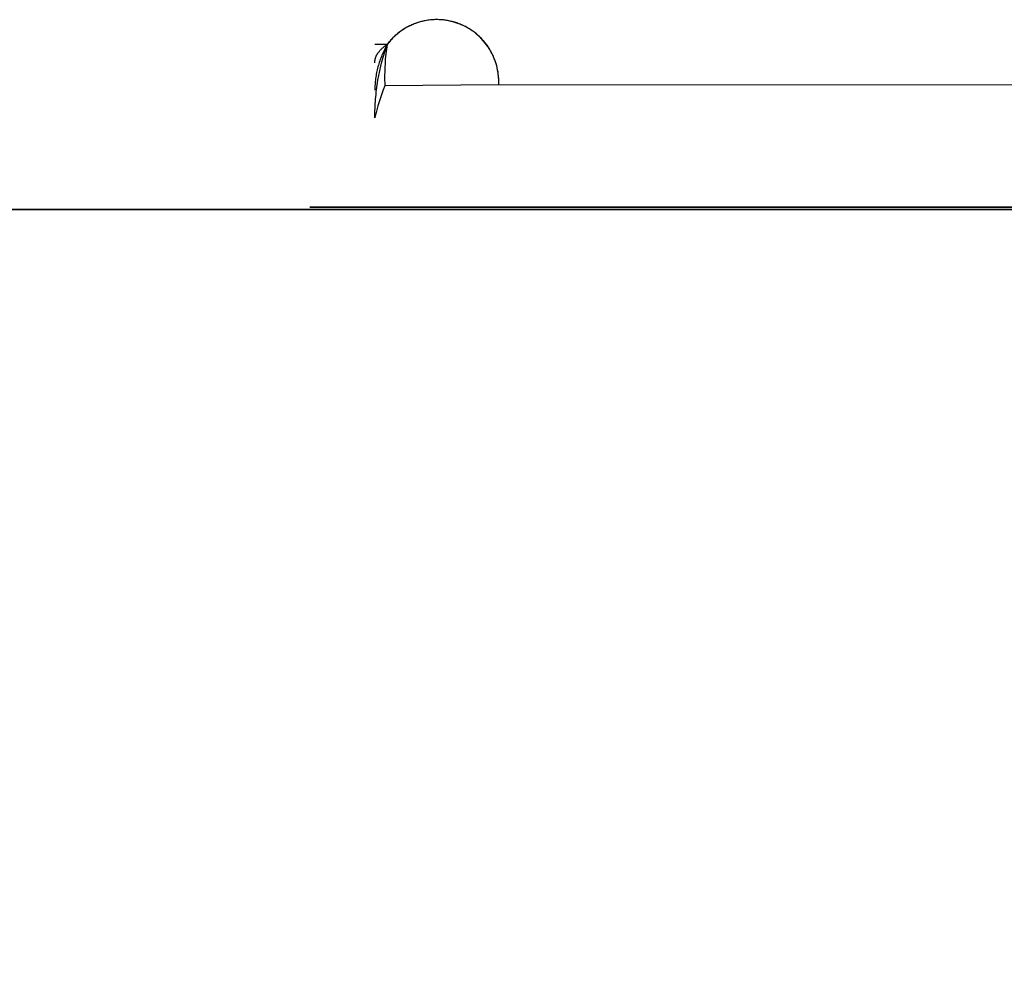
# Model space of a CAD drawing. Header units: millimetres. Extents: x 0 to 900, y -30 to 196.
# Tile 33 of 68: x 817 to 829, y -30 to -18. Entities that reach past the tile are written whole.
import ezdxf

# ---------------------------------------------------------------- set-up
doc = ezdxf.new("R2010")
doc.units = ezdxf.units.MM
doc.header["$MEASUREMENT"] = 0
doc.layers.add('Predefinito', color=5, linetype='Continuous')

# ---------------------------------------------------------------- blocks, each defined once
blk = doc.blocks.new('(#5406) ESTRUSSO')
at = {"layer": 'Predefinito'}
for points in [[(53.664, 304), (78.664, 304)], [(60.164, 304), (53.664, 304)], [(53.664, 304), (53.664, -304)], [(53.664, 304), (53.664, -304)], [(55.414, 304), (53.664, 304)], [(53.664, -304), (53.664, 304)], [(55.414, 304), (55.414, -304)], [(55.414, -304), (55.414, 304)], [(76.914, 304), (55.414, 304)], [(55.414, 304), (60.164, 304)], [(55.414, -304), (55.414, 304)], [(56.914, -304), (56.914, 304)], [(57.789, -304), (57.789, 304)], [(60.164, 304), (60.164, -304)], [(60.164, 304), (60.164, -304)], [(60.164, -304), (60.164, 304)], [(66.164, -304), (66.164, 304)], [(66.164, -304), (66.164, 304)], [(72.164, 304), (76.914, 304)], [(78.664, 304), (72.164, 304)], [(72.164, -304), (72.164, 304)], [(72.164, 304), (72.164, -304)], [(72.164, -304), (72.164, 304)], [(74.539, -304), (74.539, 304)], [(75.414, -304), (75.414, 304)], [(76.914, -304), (76.914, 304)], [(76.914, -304), (76.914, 304)], [(78.664, 304), (76.914, 304)], [(76.914, -304), (76.914, 304)], [(78.664, 304), (78.664, -304)], [(78.664, 304), (78.664, -304)], [(78.664, -304), (78.664, 304)], [(53.664, 0), (78.664, 0)], [(60.164, 0), (53.664, 0)], [(55.414, 0), (76.914, 0)], [(60.164, 0), (55.414, 0)], [(76.914, 0), (72.164, 0)], [(78.664, 0), (72.164, 0)], [(60.164, -304), (53.664, -304)], [(53.664, -304), (78.664, -304)], [(55.414, -304), (53.664, -304)], [(55.414, -304), (60.164, -304)], [(76.914, -304), (55.414, -304)], [(78.664, -304), (72.164, -304)], [(72.164, -304), (76.914, -304)], [(78.664, -304), (76.914, -304)]]:
    blk.add_lwpolyline(points, dxfattribs=at)
at = {"layer": 'Predefinito', "extrusion": (1, 0, 0)}
for points in [[(304, 0), (304, 9.2)], [(304, 7.45), (304, 1.75)], [(304, 1.75), (304, 0)], [(304, 7.45), (304, 9.2)], [(304, 0), (304, 1.75)], [(304, 1.75), (304, 7.45)], [(304, 9.2), (304, 0)], [(0, 0), (0, 9.2)], [(0, 1.75), (0, 7.45)], [(0, 1.75), (0, 0)], [(0, 0), (0, 1.75)], [(0, 7.45), (0, 1.75)], [(0, 9.2), (0, 0)], [(-304, 0), (-304, 9.2)], [(-304, 7.45), (-304, 1.75)], [(-304, 1.75), (-304, 0)], [(-304, 7.45), (-304, 9.2)], [(-304, 0), (-304, 1.75)], [(-304, 1.75), (-304, 7.45)], [(-304, 9.2), (-304, 0)]]:
    blk.add_lwpolyline(points, dxfattribs=at)
blk = doc.blocks.new('(#6804) ATTAC')
at = {"layer": 'Predefinito'}
for points in [[(55.414, -304), (55.414, -164)], [(55.414, -164), (76.914, -164)], [(55.414, -164), (76.914, -164)], [(55.414, -304), (55.414, -164)], [(55.414, -164), (76.914, -164)], [(55.414, -304), (55.414, -164)], [(66.164, -180.855), (66.164, -164)], [(66.164, -180.855), (66.164, -164)], [(76.914, -164), (76.914, -304)], [(76.914, -164), (76.914, -304)], [(76.914, -164), (76.914, -304)], [(68.789, -183.48), (68.788, -183.422), (68.786, -183.363), (68.783, -183.304), (68.778, -183.244), (68.772, -183.184), (68.764, -183.124), (68.755, -183.063), (68.745, -183.002), (68.733, -182.941), (68.719, -182.88), (68.704, -182.819), (68.687, -182.758), (68.669, -182.697), (68.649, -182.635), (68.628, -182.574), (68.604, -182.514), (68.58, -182.453), (68.553, -182.393), (68.525, -182.334), (68.495, -182.274), (68.464, -182.216), (68.431, -182.158), (68.397, -182.1), (68.361, -182.044), (68.323, -181.988), (68.284, -181.933), (68.244, -181.879), (68.202, -181.825), (68.158, -181.773), (68.113, -181.722), (68.067, -181.673), (68.02, -181.624), (67.971, -181.576), (67.921, -181.53), (67.87, -181.485), (67.818, -181.442), (67.765, -181.4), (67.711, -181.36), (67.656, -181.32), (67.6, -181.283), (67.543, -181.247), (67.486, -181.212), (67.428, -181.18), (67.369, -181.148), (67.31, -181.119), (67.25, -181.091), (67.19, -181.064), (67.13, -181.039), (67.069, -181.016), (67.008, -180.995), (66.947, -180.975), (66.886, -180.956), (66.825, -180.94), (66.763, -180.924), (66.702, -180.911), (66.641, -180.899), (66.58, -180.888), (66.52, -180.879), (66.46, -180.872), (66.4, -180.866), (66.34, -180.861), (66.281, -180.858), (66.222, -180.856), (66.164, -180.855), (66.105, -180.856), (66.047, -180.858), (65.987, -180.861), (65.928, -180.866), (65.868, -180.872), (65.807, -180.879), (65.747, -180.888), (65.686, -180.899), (65.625, -180.911), (65.564, -180.924), (65.503, -180.94), (65.441, -180.956), (65.38, -180.975), (65.319, -180.995), (65.258, -181.016), (65.197, -181.039), (65.137, -181.064), (65.077, -181.091), (65.017, -181.119), (64.958, -181.148), (64.899, -181.18), (64.841, -181.212), (64.784, -181.247), (64.727, -181.283), (64.671, -181.32), (64.616, -181.36), (64.562, -181.4), (64.509, -181.442), (64.457, -181.485), (64.406, -181.53), (64.356, -181.576), (64.308, -181.624), (64.26, -181.673), (64.214, -181.722), (64.169, -181.773), (64.126, -181.825), (64.084, -181.879), (64.043, -181.933), (64.004, -181.988), (63.967, -182.044), (63.931, -182.1), (63.896, -182.158), (63.863, -182.216), (63.832, -182.274), (63.802, -182.334), (63.774, -182.393), (63.748, -182.453), (63.723, -182.514), (63.7, -182.574), (63.678, -182.635), (63.658, -182.697), (63.64, -182.758), (63.623, -182.819), (63.608, -182.88), (63.595, -182.941), (63.582, -183.002), (63.572, -183.063), (63.563, -183.124), (63.555, -183.184), (63.549, -183.244), (63.545, -183.304), (63.541, -183.363), (63.539, -183.422), (63.539, -183.48)], [(68.789, -183.48), (68.788, -183.422), (68.786, -183.363), (68.783, -183.304), (68.778, -183.244), (68.772, -183.184), (68.764, -183.124), (68.755, -183.063), (68.745, -183.002), (68.733, -182.941), (68.719, -182.88), (68.704, -182.819), (68.687, -182.758), (68.669, -182.697), (68.649, -182.635), (68.628, -182.574), (68.604, -182.514), (68.58, -182.453), (68.553, -182.393), (68.525, -182.334), (68.495, -182.274), (68.464, -182.216), (68.431, -182.158), (68.397, -182.1), (68.361, -182.044), (68.323, -181.988), (68.284, -181.933), (68.244, -181.879), (68.202, -181.825), (68.158, -181.773), (68.113, -181.722), (68.067, -181.673), (68.02, -181.624), (67.971, -181.576), (67.921, -181.53), (67.87, -181.485), (67.818, -181.442), (67.765, -181.4), (67.711, -181.36), (67.656, -181.32), (67.6, -181.283), (67.543, -181.247), (67.486, -181.212), (67.428, -181.18), (67.369, -181.148), (67.31, -181.119), (67.25, -181.091), (67.19, -181.064), (67.13, -181.039), (67.069, -181.016), (67.008, -180.995), (66.947, -180.975), (66.886, -180.956), (66.825, -180.94), (66.763, -180.924), (66.702, -180.911), (66.641, -180.899), (66.58, -180.888), (66.52, -180.879), (66.46, -180.872), (66.4, -180.866), (66.34, -180.861), (66.281, -180.858), (66.222, -180.856), (66.164, -180.855), (66.105, -180.856), (66.047, -180.858), (65.987, -180.861), (65.928, -180.866), (65.868, -180.872), (65.807, -180.879), (65.747, -180.888), (65.686, -180.899), (65.625, -180.911), (65.564, -180.924), (65.503, -180.94), (65.441, -180.956), (65.38, -180.975), (65.319, -180.995), (65.258, -181.016), (65.197, -181.039), (65.137, -181.064), (65.077, -181.091), (65.017, -181.119), (64.958, -181.148), (64.899, -181.18), (64.841, -181.212), (64.784, -181.247), (64.727, -181.283), (64.671, -181.32), (64.616, -181.36), (64.562, -181.4), (64.509, -181.442), (64.457, -181.485), (64.406, -181.53), (64.356, -181.576), (64.308, -181.624), (64.26, -181.673), (64.214, -181.722), (64.169, -181.773), (64.126, -181.825), (64.084, -181.879), (64.043, -181.933), (64.004, -181.988), (63.967, -182.044), (63.931, -182.1), (63.896, -182.158), (63.863, -182.216), (63.832, -182.274), (63.802, -182.334), (63.774, -182.393), (63.748, -182.453), (63.723, -182.514), (63.7, -182.574), (63.678, -182.635), (63.658, -182.697), (63.64, -182.758), (63.623, -182.819), (63.608, -182.88), (63.595, -182.941), (63.582, -183.002), (63.572, -183.063), (63.563, -183.124), (63.555, -183.184), (63.549, -183.244), (63.545, -183.304), (63.541, -183.363), (63.539, -183.422), (63.539, -183.48)], [(63.539, -183.48), (63.54, -183.389), (63.545, -183.299), (63.553, -183.209), (63.564, -183.119), (63.578, -183.029), (63.595, -182.94), (63.615, -182.852), (63.638, -182.764), (63.664, -182.677), (63.694, -182.592), (63.726, -182.507), (63.761, -182.423), (63.799, -182.341), (63.839, -182.26), (63.883, -182.181), (63.929, -182.103), (63.978, -182.026), (64.029, -181.952), (64.083, -181.879), (64.14, -181.808), (64.199, -181.739), (64.26, -181.673), (64.324, -181.608), (64.389, -181.545), (64.457, -181.485), (64.527, -181.428), (64.599, -181.372), (64.672, -181.32), (64.748, -181.269), (64.825, -181.222), (64.904, -181.177), (64.984, -181.135), (65.066, -181.096), (65.149, -181.059), (65.233, -181.026), (65.318, -180.995), (65.404, -180.967), (65.492, -180.943), (65.58, -180.921), (65.668, -180.902), (65.757, -180.887), (65.847, -180.874), (65.937, -180.865), (66.028, -180.859), (66.118, -180.855), (66.209, -180.855), (66.3, -180.859), (66.39, -180.865), (66.48, -180.874), (66.57, -180.887), (66.659, -180.902), (66.748, -180.921), (66.836, -180.943), (66.923, -180.967), (67.009, -180.995), (67.094, -181.026), (67.179, -181.059), (67.262, -181.096), (67.343, -181.135), (67.423, -181.177), (67.502, -181.222), (67.579, -181.269), (67.655, -181.32), (67.729, -181.372), (67.8, -181.428), (67.87, -181.485), (67.938, -181.545), (68.004, -181.608), (68.067, -181.673), (68.129, -181.739), (68.187, -181.808), (68.244, -181.879), (68.298, -181.952), (68.349, -182.026), (68.398, -182.103), (68.444, -182.181), (68.488, -182.26), (68.529, -182.341), (68.567, -182.423), (68.602, -182.507), (68.634, -182.592), (68.663, -182.677), (68.689, -182.764), (68.712, -182.852), (68.733, -182.94), (68.75, -183.029), (68.764, -183.119), (68.775, -183.209), (68.782, -183.299), (68.787, -183.389), (68.789, -183.48)], [(63.539, -183.48), (63.539, -183.538), (63.541, -183.597), (63.545, -183.656), (63.549, -183.716), (63.555, -183.776), (63.563, -183.836), (63.572, -183.897), (63.582, -183.958), (63.595, -184.019), (63.608, -184.08), (63.623, -184.141), (63.64, -184.202), (63.658, -184.263), (63.678, -184.325), (63.7, -184.386), (63.723, -184.446), (63.748, -184.507), (63.774, -184.567), (63.802, -184.626), (63.832, -184.686), (63.863, -184.744), (63.896, -184.802), (63.931, -184.86), (63.967, -184.916), (64.004, -184.972), (64.043, -185.027), (64.084, -185.081), (64.126, -185.135), (64.169, -185.187), (64.214, -185.238), (64.26, -185.287), (64.308, -185.336), (64.356, -185.384), (64.406, -185.43), (64.457, -185.475), (64.509, -185.518), (64.562, -185.56), (64.616, -185.6), (64.671, -185.64), (64.727, -185.677), (64.784, -185.713), (64.841, -185.748), (64.899, -185.78), (64.958, -185.812), (65.017, -185.841), (65.077, -185.869), (65.137, -185.896), (65.197, -185.921), (65.258, -185.944), (65.319, -185.965), (65.38, -185.985), (65.441, -186.004), (65.503, -186.02), (65.564, -186.036), (65.625, -186.049), (65.686, -186.061), (65.747, -186.072), (65.807, -186.081), (65.868, -186.088), (65.928, -186.094), (65.987, -186.099), (66.047, -186.102), (66.105, -186.104), (66.164, -186.105), (66.222, -186.104), (66.281, -186.102), (66.34, -186.099), (66.4, -186.094), (66.46, -186.088), (66.52, -186.081), (66.58, -186.072), (66.641, -186.061), (66.702, -186.049), (66.763, -186.036), (66.825, -186.02), (66.886, -186.004), (66.947, -185.985), (67.008, -185.965), (67.069, -185.944), (67.13, -185.921), (67.19, -185.896), (67.25, -185.869), (67.31, -185.841), (67.369, -185.812), (67.428, -185.78), (67.486, -185.748), (67.543, -185.713), (67.6, -185.677), (67.656, -185.64), (67.711, -185.6), (67.765, -185.56), (67.818, -185.518), (67.87, -185.475), (67.921, -185.43), (67.971, -185.384), (68.02, -185.336), (68.067, -185.287), (68.113, -185.238), (68.158, -185.187), (68.202, -185.135), (68.244, -185.081), (68.284, -185.027), (68.323, -184.972), (68.361, -184.916), (68.397, -184.86), (68.431, -184.802), (68.464, -184.744), (68.495, -184.686), (68.525, -184.626), (68.553, -184.567), (68.58, -184.507), (68.604, -184.446), (68.628, -184.386), (68.649, -184.325), (68.669, -184.263), (68.687, -184.202), (68.704, -184.141), (68.719, -184.08), (68.733, -184.019), (68.745, -183.958), (68.755, -183.897), (68.764, -183.836), (68.772, -183.776), (68.778, -183.716), (68.783, -183.656), (68.786, -183.597), (68.788, -183.538), (68.789, -183.48)], [(63.539, -183.48), (63.54, -183.571), (63.545, -183.661), (63.553, -183.751), (63.564, -183.841), (63.578, -183.931), (63.595, -184.02), (63.615, -184.108), (63.638, -184.196), (63.664, -184.283), (63.694, -184.368), (63.726, -184.453), (63.761, -184.537), (63.799, -184.619), (63.839, -184.7), (63.883, -184.779), (63.929, -184.857), (63.978, -184.934), (64.029, -185.008), (64.083, -185.081), (64.14, -185.152), (64.199, -185.221), (64.26, -185.287), (64.324, -185.352), (64.389, -185.415), (64.457, -185.475), (64.527, -185.532), (64.599, -185.588), (64.672, -185.64), (64.748, -185.691), (64.825, -185.738), (64.904, -185.783), (64.984, -185.825), (65.066, -185.864), (65.149, -185.901), (65.233, -185.934), (65.318, -185.965), (65.404, -185.993), (65.492, -186.017), (65.58, -186.039), (65.668, -186.058), (65.757, -186.073), (65.847, -186.086), (65.937, -186.095), (66.028, -186.101), (66.118, -186.105), (66.209, -186.105), (66.3, -186.101), (66.39, -186.095), (66.48, -186.086), (66.57, -186.073), (66.659, -186.058), (66.748, -186.039), (66.836, -186.017), (66.923, -185.993), (67.009, -185.965), (67.094, -185.934), (67.179, -185.901), (67.262, -185.864), (67.343, -185.825), (67.423, -185.783), (67.502, -185.738), (67.579, -185.691), (67.655, -185.64), (67.729, -185.588), (67.8, -185.532), (67.87, -185.475), (67.938, -185.415), (68.004, -185.352), (68.067, -185.287), (68.129, -185.221), (68.187, -185.152), (68.244, -185.081), (68.298, -185.008), (68.349, -184.934), (68.398, -184.857), (68.444, -184.779), (68.488, -184.7), (68.529, -184.619), (68.567, -184.537), (68.602, -184.453), (68.634, -184.368), (68.663, -184.283), (68.689, -184.196), (68.712, -184.108), (68.733, -184.02), (68.75, -183.931), (68.764, -183.841), (68.775, -183.751), (68.782, -183.661), (68.787, -183.571), (68.789, -183.48)], [(68.789, -183.48), (68.787, -183.571), (68.782, -183.661), (68.775, -183.751), (68.764, -183.841), (68.75, -183.931), (68.733, -184.02), (68.712, -184.108), (68.689, -184.196), (68.663, -184.283), (68.634, -184.368), (68.602, -184.453), (68.567, -184.537), (68.529, -184.619), (68.488, -184.7), (68.444, -184.779), (68.398, -184.857), (68.349, -184.934), (68.298, -185.008), (68.244, -185.081), (68.187, -185.152), (68.129, -185.221), (68.067, -185.287), (68.004, -185.352), (67.938, -185.415), (67.87, -185.475), (67.8, -185.532), (67.729, -185.588), (67.655, -185.64), (67.579, -185.691), (67.502, -185.738), (67.423, -185.783), (67.343, -185.825), (67.262, -185.864), (67.179, -185.901), (67.094, -185.934), (67.009, -185.965), (66.923, -185.993), (66.836, -186.017), (66.748, -186.039), (66.659, -186.058), (66.57, -186.073), (66.48, -186.086), (66.39, -186.095), (66.3, -186.101), (66.209, -186.105), (66.118, -186.105), (66.028, -186.101), (65.937, -186.095), (65.847, -186.086), (65.757, -186.073), (65.668, -186.058), (65.58, -186.039), (65.492, -186.017), (65.404, -185.993), (65.318, -185.965), (65.233, -185.934), (65.149, -185.901), (65.066, -185.864), (64.984, -185.825), (64.904, -185.783), (64.825, -185.738), (64.748, -185.691), (64.672, -185.64), (64.599, -185.588), (64.527, -185.532), (64.457, -185.475), (64.389, -185.415), (64.324, -185.352), (64.26, -185.287), (64.199, -185.221), (64.14, -185.152), (64.083, -185.081), (64.029, -185.008), (63.978, -184.934), (63.929, -184.857), (63.883, -184.779), (63.839, -184.7), (63.799, -184.619), (63.761, -184.537), (63.726, -184.453), (63.694, -184.368), (63.664, -184.283), (63.638, -184.196), (63.615, -184.108), (63.595, -184.02), (63.578, -183.931), (63.564, -183.841), (63.553, -183.751), (63.545, -183.661), (63.54, -183.571), (63.539, -183.48)], [(66.164, -219), (66.164, -186.105)], [(66.164, -219), (66.164, -186.105)], [(70.164, -219), (62.164, -219)], [(62.164, -219), (62.164, -279.5)], [(70.164, -219), (62.164, -219)], [(62.164, -219), (62.164, -279.5)], [(70.164, -219), (62.164, -219)], [(62.164, -219), (62.164, -279.5)], [(70.164, -279.5), (70.164, -219)], [(70.164, -279.5), (70.164, -219)], [(70.164, -279.5), (70.164, -219)], [(62.164, -236), (55.414, -236)], [(62.164, -236), (55.414, -236)], [(76.914, -236), (70.164, -236)], [(76.914, -236), (70.164, -236)], [(62.164, -279.5), (70.164, -279.5)], [(62.164, -279.5), (70.164, -279.5)], [(62.164, -279.5), (70.164, -279.5)], [(66.164, -308), (66.164, -279.5)], [(66.164, -308), (66.164, -279.5)], [(53.664, -305), (53.664, -304)], [(53.664, -304), (55.414, -304)], [(53.664, -304), (55.414, -304)], [(53.664, -305), (53.664, -304)], [(53.664, -304), (55.414, -304)], [(53.664, -305), (53.664, -304)], [(76.914, -304), (78.664, -304)], [(76.914, -304), (78.664, -304)], [(76.914, -304), (78.664, -304)], [(78.664, -304), (78.664, -305)], [(78.664, -304), (78.664, -305)], [(78.664, -304), (78.664, -305)], [(56.664, -308), (53.664, -305)], [(56.664, -308), (53.664, -305)], [(53.664, -305), (56.664, -308)], [(78.664, -305), (75.664, -308)], [(78.664, -305), (75.664, -308)], [(75.664, -308), (78.664, -305)], [(75.664, -308), (56.664, -308)], [(75.664, -308), (56.664, -308)], [(75.664, -308), (56.664, -308)]]:
    blk.add_lwpolyline(points, dxfattribs=at)
at = {"layer": 'Predefinito', "extrusion": (1, 0, 0)}
for points in [[(-164, 3.45), (-164, 7.45)], [(-164, 7.45), (-164, 3.45)], [(-164, 3.45), (-164, 7.45)], [(-180.855, 7.45), (-180.855, 3.45)], [(-183.48, 7.45), (-183.48, 3.45)], [(-183.48, 3.45), (-183.48, 7.45)], [(-186.105, 7.45), (-186.105, 3.45)], [(-219, 7.45), (-219, 3.45)], [(-219, 7.45), (-219, 3.45)], [(-219, 3.45), (-219, 7.45)], [(-234, 7.45), (-234, 3.45)], [(-234, 7.45), (-234, 3.45)], [(-249.25, 7.45), (-249.25, 3.45)], [(-249.25, 7.45), (-249.25, 3.45)], [(-279.5, 3.45), (-279.5, 7.45)], [(-279.5, 7.45), (-279.5, 3.45)], [(-279.5, 3.45), (-279.5, 7.45)], [(-304, 3.45), (-304, 7.45)], [(-304, 7.45), (-304, 3.45)], [(-304, 3.45), (-304, 7.45)], [(-304, 3.45), (-304, 7.45)], [(-304, 7.45), (-304, 3.45)], [(-304, 3.45), (-304, 7.45)], [(-304.5, 7.45), (-304.5, 3.45)], [(-304.5, 7.45), (-304.5, 3.45)], [(-305, 7.45), (-305, 3.45)], [(-305, 3.45), (-305, 7.45)], [(-306.5, 7.45), (-306.5, 3.45)], [(-306.5, 7.45), (-306.5, 3.45)], [(-308, 3.45), (-308, 7.45)], [(-308, 7.45), (-308, 3.45)], [(-308, 7.45), (-308, 3.45)]]:
    blk.add_lwpolyline(points, dxfattribs=at)
blk = doc.blocks.new('(#6836) PIEDINO_ASM')
at = {"layer": 'Predefinito'}
for name in ['(#5406) ESTRUSSO', '(#6804) ATTAC']:
    blk.add_blockref(name, (0, 0), dxfattribs=at)
blk = doc.blocks.new('(#4957) MENSOLA_INTELIGENTE')
at = {"layer": 'Predefinito'}
for points in [[(821.217, 130.921), (78.783, 130.921)], [(821.367, 130.921), (821.217, 130.921)], [(821.336, 130.921), (821.217, 128.921)], [(821.217, 128.921), (821.336, 130.921)], [(821.336, 130.921), (846.336, 130.921)], [(821.336, 130.921), (846.336, 130.921)], [(821.336, 130.921), (846.336, 130.921)], [(846.336, 130.921), (821.336, 130.921)], [(821.367, 129.421), (821.367, 130.921)], [(821.967, 129.421), (821.967, 130.921)], [(846.656, 130.921), (822.716, 130.921)], [(822.716, 130.921), (822.716, 129.421)], [(822.717, 129.421), (822.717, 130.921)], [(821.217, 128.921), (821.217, 130.584)], [(846.656, 130.171), (822.716, 130.171)], [(821.217, 129.421), (78.783, 129.421)], [(846.656, 129.421), (822.716, 129.421)], [(78.783, 128.921), (821.217, 128.921)], [(78.783, 128.921), (821.217, 128.921)], [(821.217, 128.921), (821.217, 90.921)], [(821.217, 128.921), (821.217, 90.921)], [(821.217, 128.921), (821.217, 90.921)], [(821.217, 90.921), (821.217, 128.921)], [(821.217, 128.921), (821.217, 90.921)], [(821.217, 90.921), (821.217, 128.921)], [(821.217, 90.921), (821.217, 128.921)], [(821.217, 109.921), (78.783, 109.921)], [(821.217, 109.921), (78.783, 109.921)], [(821.217, 90.921), (78.783, 90.921)], [(78.783, 90.921), (821.217, 90.921)], [(821.217, 90.921), (78.783, 90.921)], [(821.336, 11.183), (821.217, 90.921)], [(821.217, 90.921), (821.336, 11.183)], [(846.336, 67.552), (821.336, 67.552)], [(846.336, 67.552), (821.336, 67.552)], [(828.336, 4.183), (828.181, 4.184), (828.024, 4.19), (827.866, 4.199), (827.707, 4.211), (827.547, 4.227), (827.386, 4.248), (827.225, 4.272), (827.063, 4.3), (826.9, 4.332), (826.737, 4.368), (826.574, 4.408), (826.41, 4.453), (826.247, 4.502), (826.084, 4.555), (825.922, 4.612), (825.76, 4.674), (825.599, 4.74), (825.438, 4.811), (825.279, 4.886), (825.121, 4.965), (824.965, 5.048), (824.81, 5.136), (824.657, 5.228), (824.506, 5.324), (824.357, 5.424), (824.21, 5.528), (824.066, 5.636), (823.924, 5.748), (823.785, 5.864), (823.649, 5.984), (823.516, 6.107), (823.387, 6.233), (823.26, 6.363), (823.137, 6.496), (823.018, 6.632), (822.902, 6.771), (822.79, 6.912), (822.682, 7.057), (822.578, 7.203), (822.477, 7.352), (822.381, 7.503), (822.289, 7.656), (822.202, 7.811), (822.118, 7.968), (822.039, 8.126), (821.964, 8.285), (821.894, 8.445), (821.828, 8.606), (821.766, 8.768), (821.709, 8.931), (821.655, 9.093), (821.607, 9.257), (821.562, 9.42), (821.522, 9.583), (821.485, 9.746), (821.453, 9.909), (821.425, 10.071), (821.401, 10.233), (821.381, 10.394), (821.365, 10.554), (821.352, 10.713), (821.343, 10.871), (821.338, 11.027), (821.336, 11.183)], [(828.336, 4.183), (828.181, 4.184), (828.024, 4.19), (827.866, 4.199), (827.707, 4.211), (827.547, 4.227), (827.386, 4.248), (827.225, 4.272), (827.063, 4.3), (826.9, 4.332), (826.737, 4.368), (826.574, 4.408), (826.41, 4.453), (826.247, 4.502), (826.084, 4.555), (825.922, 4.612), (825.76, 4.674), (825.599, 4.74), (825.438, 4.811), (825.279, 4.886), (825.121, 4.965), (824.965, 5.048), (824.81, 5.136), (824.657, 5.228), (824.506, 5.324), (824.357, 5.424), (824.21, 5.528), (824.066, 5.636), (823.924, 5.748), (823.785, 5.864), (823.649, 5.984), (823.516, 6.107), (823.387, 6.233), (823.26, 6.363), (823.137, 6.496), (823.018, 6.632), (822.902, 6.771), (822.79, 6.912), (822.682, 7.057), (822.578, 7.203), (822.477, 7.352), (822.381, 7.503), (822.289, 7.656), (822.202, 7.811), (822.118, 7.968), (822.039, 8.126), (821.964, 8.285), (821.894, 8.445), (821.828, 8.606), (821.766, 8.768), (821.709, 8.931), (821.655, 9.093), (821.607, 9.257), (821.562, 9.42), (821.522, 9.583), (821.485, 9.746), (821.453, 9.909), (821.425, 10.071), (821.401, 10.233), (821.381, 10.394), (821.365, 10.554), (821.352, 10.713), (821.343, 10.871), (821.338, 11.027), (821.336, 11.183)], [(828.336, 4.183), (828.097, 4.187), (827.859, 4.199), (827.62, 4.219), (827.383, 4.248), (827.147, 4.285), (826.912, 4.329), (826.679, 4.382), (826.448, 4.442), (826.219, 4.511), (825.992, 4.587), (825.768, 4.671), (825.548, 4.762), (825.33, 4.861), (825.116, 4.968), (824.906, 5.081), (824.699, 5.202), (824.497, 5.329), (824.3, 5.464), (824.107, 5.605), (823.919, 5.753), (823.736, 5.907), (823.558, 6.067), (823.387, 6.233), (823.22, 6.405), (823.06, 6.582), (822.906, 6.765), (822.759, 6.953), (822.618, 7.146), (822.483, 7.344), (822.355, 7.546), (822.235, 7.752), (822.121, 7.962), (822.015, 8.176), (821.916, 8.394), (821.824, 8.615), (821.741, 8.839), (821.664, 9.065), (821.596, 9.294), (821.535, 9.525), (821.483, 9.759), (821.438, 9.993), (821.402, 10.23), (821.373, 10.467), (821.353, 10.705), (821.34, 10.944), (821.336, 11.183)], [(846.336, 4.183), (828.336, 4.183)], [(846.336, 4.183), (828.336, 4.183)], [(846.336, 4.183), (828.336, 4.183)]]:
    blk.add_lwpolyline(points, dxfattribs=at)
at = {"layer": 'Predefinito', "extrusion": (1, 0, 0)}
for points in [[(11.183, 0), (130.921, 0)], [(11.183, -1.5), (130.921, -1.5)], [(130.921, 0), (130.921, -1.5)], [(130.921, 0), (130.921, -1.5)], [(130.921, -0.75), (11.183, -0.75)], [(128.921, 0), (128.99, -0.001), (129.059, -0.005), (129.128, -0.011), (129.197, -0.019), (129.266, -0.03), (129.334, -0.043), (129.402, -0.059), (129.469, -0.077), (129.535, -0.097), (129.601, -0.119), (129.666, -0.144), (129.729, -0.171), (129.792, -0.2), (129.854, -0.231), (129.915, -0.265), (129.975, -0.3), (130.033, -0.338), (130.09, -0.378), (130.146, -0.419), (130.2, -0.463), (130.252, -0.508), (130.303, -0.555), (130.353, -0.604), (130.4, -0.654), (130.446, -0.707), (130.49, -0.76), (130.532, -0.815), (130.572, -0.872), (130.61, -0.93), (130.646, -0.989), (130.68, -1.05), (130.712, -1.111)], [(129.368, -1.778), (130.712, -1.111)], [(130.712, -1.111), (130.461, -1.236)], [(129.816, -1.556), (129.816, -0.212)], [(128.921, -1.5), (128.938, -1.5), (128.955, -1.501), (128.972, -1.503), (128.99, -1.505), (129.007, -1.508), (129.024, -1.511), (129.041, -1.515), (129.058, -1.519), (129.074, -1.524), (129.091, -1.53), (129.107, -1.536), (129.123, -1.543), (129.139, -1.55), (129.154, -1.558), (129.169, -1.566), (129.184, -1.575), (129.199, -1.585), (129.213, -1.594), (129.227, -1.605), (129.24, -1.616), (129.253, -1.627), (129.266, -1.639), (129.279, -1.651), (129.29, -1.664), (129.302, -1.677), (129.313, -1.69), (129.323, -1.704), (129.333, -1.718), (129.343, -1.733), (129.352, -1.747), (129.36, -1.762), (129.368, -1.778)], [(128.921, 0), (128.921, -1.5)], [(109.921, -1.5), (109.921, 0)], [(98.091, -1.5), (98.091, 0)], [(90.921, 0), (90.921, -1.5)], [(71.052, -1.5), (71.052, 0)], [(11.183, 0), (11.183, -1.5)], [(4.183, -1.5), (4.183, 0)]]:
    blk.add_lwpolyline(points, dxfattribs=at)
at = {"layer": 'Predefinito', "extrusion": (0, 1, 0)}
for points in [[(-822.716, -1.51), (-821.336, -1.5)], [(-822.716, -1.51), (-822.716, -1.524), (-822.717, -1.538), (-822.717, -1.552), (-822.716, -1.566), (-822.716, -1.581), (-822.715, -1.595), (-822.714, -1.61), (-822.713, -1.624), (-822.711, -1.639), (-822.71, -1.653), (-822.707, -1.668), (-822.705, -1.682), (-822.702, -1.697), (-822.699, -1.712), (-822.696, -1.726), (-822.692, -1.741), (-822.688, -1.755), (-822.684, -1.77), (-822.679, -1.784), (-822.674, -1.799), (-822.669, -1.813), (-822.663, -1.827), (-822.658, -1.842), (-822.652, -1.856), (-822.645, -1.87), (-822.638, -1.884), (-822.631, -1.897), (-822.624, -1.911), (-822.617, -1.924), (-822.609, -1.938), (-822.601, -1.951), (-822.592, -1.964), (-822.583, -1.977), (-822.575, -1.989), (-822.565, -2.002), (-822.556, -2.014), (-822.546, -2.026), (-822.536, -2.038), (-822.526, -2.049), (-822.516, -2.061), (-822.505, -2.072), (-822.494, -2.083), (-822.483, -2.094), (-822.472, -2.104), (-822.461, -2.114), (-822.449, -2.124), (-822.438, -2.134), (-822.426, -2.143), (-822.414, -2.152), (-822.402, -2.161), (-822.39, -2.169), (-822.377, -2.178), (-822.365, -2.186), (-822.352, -2.193), (-822.339, -2.201), (-822.327, -2.208), (-822.314, -2.215), (-822.301, -2.221), (-822.288, -2.228), (-822.275, -2.234), (-822.262, -2.239), (-822.249, -2.245), (-822.236, -2.25), (-822.223, -2.255), (-822.21, -2.26), (-822.196, -2.264), (-822.183, -2.268), (-822.169, -2.272), (-822.155, -2.276), (-822.141, -2.279), (-822.127, -2.283), (-822.113, -2.286), (-822.098, -2.288), (-822.084, -2.291), (-822.069, -2.293), (-822.055, -2.295), (-822.04, -2.296), (-822.025, -2.298), (-822.01, -2.299), (-821.995, -2.299), (-821.98, -2.3), (-821.965, -2.3), (-821.95, -2.3), (-821.934, -2.299), (-821.919, -2.298), (-821.904, -2.297), (-821.889, -2.296), (-821.873, -2.294), (-821.858, -2.292), (-821.843, -2.29), (-821.828, -2.287), (-821.813, -2.284), (-821.797, -2.281), (-821.782, -2.277), (-821.767, -2.273), (-821.753, -2.269), (-821.738, -2.264), (-821.723, -2.259), (-821.709, -2.254), (-821.694, -2.249), (-821.68, -2.243), (-821.666, -2.237), (-821.652, -2.231), (-821.638, -2.224), (-821.624, -2.217), (-821.61, -2.21), (-821.597, -2.203), (-821.584, -2.195), (-821.571, -2.187), (-821.558, -2.179), (-821.545, -2.17), (-821.533, -2.162), (-821.521, -2.153), (-821.509, -2.144), (-821.497, -2.135), (-821.486, -2.125), (-821.474, -2.116), (-821.463, -2.106), (-821.452, -2.096), (-821.442, -2.086), (-821.432, -2.076), (-821.422, -2.065), (-821.412, -2.055), (-821.402, -2.044), (-821.393, -2.033), (-821.384, -2.022), (-821.375, -2.011), (-821.367, -2)], [(-846.336, -1.5), (-822.716, -1.51)], [(-822.716, -1.51), (-822.717, -1.536), (-822.717, -1.562), (-822.716, -1.588), (-822.714, -1.613), (-822.711, -1.639), (-822.708, -1.665), (-822.703, -1.69), (-822.698, -1.715), (-822.692, -1.741), (-822.685, -1.765), (-822.677, -1.79), (-822.668, -1.814), (-822.659, -1.839), (-822.649, -1.862), (-822.637, -1.886), (-822.625, -1.908), (-822.613, -1.931), (-822.599, -1.953), (-822.585, -1.975), (-822.57, -1.996), (-822.554, -2.016), (-822.538, -2.036), (-822.521, -2.056), (-822.503, -2.074), (-822.485, -2.093), (-822.466, -2.11), (-822.446, -2.127), (-822.426, -2.143), (-822.405, -2.159), (-822.384, -2.173), (-822.362, -2.187), (-822.34, -2.201), (-822.317, -2.213), (-822.294, -2.225), (-822.271, -2.236), (-822.247, -2.246), (-822.223, -2.255), (-822.198, -2.263), (-822.174, -2.271), (-822.149, -2.278), (-822.123, -2.283), (-822.098, -2.288), (-822.072, -2.292), (-822.047, -2.296), (-822.021, -2.298), (-821.995, -2.299), (-821.969, -2.3), (-821.944, -2.3), (-821.918, -2.298), (-821.892, -2.296), (-821.866, -2.293), (-821.841, -2.289), (-821.815, -2.285), (-821.79, -2.279), (-821.765, -2.272), (-821.74, -2.265), (-821.716, -2.257), (-821.692, -2.248), (-821.668, -2.238), (-821.644, -2.227), (-821.621, -2.216), (-821.598, -2.203), (-821.576, -2.19), (-821.554, -2.176), (-821.533, -2.162), (-821.512, -2.146), (-821.492, -2.13), (-821.472, -2.114), (-821.453, -2.096), (-821.434, -2.078), (-821.416, -2.06), (-821.399, -2.04), (-821.383, -2.02), (-821.367, -2)], [(-821.367, -2), (-821.217, -2)], [(-822.716, -1.51), (-822.716, -1.524), (-822.717, -1.538), (-822.717, -1.552), (-822.716, -1.566), (-822.716, -1.581), (-822.715, -1.595), (-822.714, -1.61), (-822.713, -1.624), (-822.711, -1.639), (-822.71, -1.653), (-822.707, -1.668), (-822.705, -1.682), (-822.702, -1.697), (-822.699, -1.712), (-822.696, -1.726), (-822.692, -1.741), (-822.688, -1.755), (-822.684, -1.77), (-822.679, -1.784), (-822.674, -1.799), (-822.669, -1.813), (-822.663, -1.827), (-822.658, -1.842), (-822.652, -1.856), (-822.645, -1.87), (-822.638, -1.884), (-822.631, -1.897), (-822.624, -1.911), (-822.617, -1.924), (-822.609, -1.938), (-822.601, -1.951), (-822.592, -1.964), (-822.583, -1.977), (-822.575, -1.989), (-822.565, -2.002), (-822.556, -2.014), (-822.546, -2.026), (-822.536, -2.038), (-822.526, -2.049), (-822.516, -2.061), (-822.505, -2.072), (-822.494, -2.083), (-822.483, -2.094), (-822.472, -2.104), (-822.461, -2.114), (-822.449, -2.124), (-822.438, -2.134), (-822.426, -2.143), (-822.414, -2.152), (-822.402, -2.161), (-822.39, -2.169), (-822.377, -2.178), (-822.365, -2.186), (-822.352, -2.193), (-822.339, -2.201), (-822.327, -2.208), (-822.314, -2.215), (-822.301, -2.221), (-822.288, -2.228), (-822.275, -2.234), (-822.262, -2.239), (-822.249, -2.245), (-822.236, -2.25), (-822.223, -2.255), (-822.21, -2.26), (-822.196, -2.264), (-822.183, -2.268), (-822.169, -2.272), (-822.155, -2.276), (-822.141, -2.279), (-822.127, -2.283), (-822.113, -2.286), (-822.098, -2.288), (-822.084, -2.291), (-822.069, -2.293), (-822.055, -2.295), (-822.04, -2.296), (-822.025, -2.298), (-822.01, -2.299), (-821.995, -2.299), (-821.98, -2.3), (-821.965, -2.3), (-821.95, -2.3), (-821.934, -2.299), (-821.919, -2.298), (-821.904, -2.297), (-821.889, -2.296), (-821.873, -2.294), (-821.858, -2.292), (-821.843, -2.29), (-821.828, -2.287), (-821.813, -2.284), (-821.797, -2.281), (-821.782, -2.277), (-821.767, -2.273), (-821.753, -2.269), (-821.738, -2.264), (-821.723, -2.259), (-821.709, -2.254), (-821.694, -2.249), (-821.68, -2.243), (-821.666, -2.237), (-821.652, -2.231), (-821.638, -2.224), (-821.624, -2.217), (-821.61, -2.21), (-821.597, -2.203), (-821.584, -2.195), (-821.571, -2.187), (-821.558, -2.179), (-821.545, -2.17), (-821.533, -2.162), (-821.521, -2.153), (-821.509, -2.144), (-821.497, -2.135), (-821.486, -2.125), (-821.474, -2.116), (-821.463, -2.106), (-821.452, -2.096), (-821.442, -2.086), (-821.432, -2.076), (-821.422, -2.065), (-821.412, -2.055), (-821.402, -2.044), (-821.393, -2.033), (-821.384, -2.022), (-821.375, -2.011), (-821.367, -2)]]:
    blk.add_lwpolyline(points, dxfattribs=at)
at = {"layer": 'Predefinito'}
for points in [[(821.217, 130.712, -1.111), (821.217, 130.726, -1.139), (821.217, 130.739, -1.167), (821.218, 130.751, -1.195), (821.219, 130.763, -1.224), (821.22, 130.775, -1.252), (821.222, 130.786, -1.28), (821.224, 130.797, -1.309), (821.226, 130.807, -1.338), (821.229, 130.816, -1.366), (821.232, 130.826, -1.395), (821.235, 130.834, -1.424), (821.238, 130.843, -1.452), (821.246, 130.858, -1.51), (821.255, 130.871, -1.567), (821.265, 130.883, -1.624), (821.276, 130.893, -1.68), (821.289, 130.902, -1.736), (821.302, 130.909, -1.79), (821.309, 130.911, -1.818), (821.317, 130.914, -1.845), (821.324, 130.916, -1.871), (821.332, 130.918, -1.898), (821.34, 130.919, -1.924), (821.349, 130.92, -1.949), (821.358, 130.92, -1.975), (821.367, 130.921, -2)], [(821.336, 130.921, -1.5), (821.318, 130.9, -1.451), (821.301, 130.878, -1.402), (821.284, 130.854, -1.353), (821.269, 130.829, -1.304), (821.254, 130.802, -1.255), (821.241, 130.774, -1.207), (821.228, 130.744, -1.159), (821.222, 130.728, -1.135), (821.217, 130.712, -1.111)], [(821.367, 130.921, -2), (821.362, 130.924, -1.971), (821.358, 130.926, -1.942), (821.354, 130.929, -1.913), (821.35, 130.931, -1.883), (821.347, 130.932, -1.852), (821.344, 130.934, -1.822), (821.342, 130.934, -1.79), (821.34, 130.935, -1.759), (821.338, 130.935, -1.727), (821.337, 130.934, -1.696), (821.336, 130.933, -1.663), (821.335, 130.931, -1.631), (821.335, 130.929, -1.598), (821.335, 130.927, -1.566), (821.336, 130.924, -1.533), (821.336, 130.921, -1.5)], [(821.367, 130.171, -2), (821.358, 130.171, -1.984), (821.349, 130.171, -1.969), (821.341, 130.17, -1.953), (821.333, 130.17, -1.936), (821.325, 130.169, -1.92), (821.317, 130.167, -1.903), (821.31, 130.166, -1.887), (821.303, 130.164, -1.87), (821.296, 130.162, -1.853), (821.289, 130.16, -1.835), (821.283, 130.157, -1.818), (821.277, 130.154, -1.8), (821.271, 130.151, -1.783), (821.266, 130.148, -1.765), (821.26, 130.144, -1.747), (821.255, 130.141, -1.73), (821.251, 130.136, -1.712), (821.246, 130.132, -1.694), (821.242, 130.127, -1.676), (821.239, 130.123, -1.658), (821.235, 130.117, -1.64), (821.232, 130.112, -1.622), (821.229, 130.106, -1.604), (821.227, 130.1, -1.586), (821.224, 130.094, -1.568), (821.222, 130.087, -1.55), (821.221, 130.08, -1.532), (821.219, 130.073, -1.514), (821.218, 130.066, -1.497), (821.217, 130.058, -1.479), (821.217, 130.05, -1.462), (821.217, 130.041, -1.444)], [(821.217, 129.368, -1.778), (821.217, 129.37, -1.782), (821.217, 129.372, -1.785), (821.217, 129.374, -1.789), (821.217, 129.376, -1.793), (821.217, 129.377, -1.796), (821.218, 129.379, -1.8), (821.218, 129.38, -1.804), (821.219, 129.382, -1.807), (821.219, 129.384, -1.811), (821.22, 129.385, -1.814), (821.221, 129.386, -1.818), (821.222, 129.388, -1.822), (821.222, 129.389, -1.825), (821.223, 129.391, -1.829), (821.224, 129.392, -1.832), (821.225, 129.393, -1.836), (821.227, 129.394, -1.84), (821.228, 129.396, -1.843), (821.229, 129.397, -1.847), (821.23, 129.398, -1.85), (821.232, 129.399, -1.854), (821.233, 129.4, -1.857), (821.235, 129.401, -1.861), (821.237, 129.402, -1.864), (821.238, 129.403, -1.868), (821.24, 129.404, -1.871), (821.242, 129.405, -1.875), (821.244, 129.406, -1.878), (821.246, 129.407, -1.882), (821.248, 129.408, -1.885), (821.25, 129.408, -1.888), (821.252, 129.409, -1.892), (821.255, 129.41, -1.895), (821.257, 129.411, -1.899), (821.262, 129.412, -1.906), (821.268, 129.413, -1.912), (821.273, 129.414, -1.919), (821.279, 129.415, -1.926), (821.285, 129.416, -1.933), (821.292, 129.417, -1.94), (821.299, 129.418, -1.946), (821.306, 129.419, -1.953), (821.314, 129.419, -1.96), (821.322, 129.42, -1.966), (821.33, 129.42, -1.973), (821.339, 129.42, -1.98), (821.348, 129.42, -1.987), (821.357, 129.42, -1.993), (821.367, 129.421, -2)]]:
    blk.add_polyline3d(points, dxfattribs=at)

msp = doc.modelspace()

# ---------------------------------------------------------------- block references
at = {"layer": 'Predefinito', "extrusion": (0, -1, 0)}
for name, p in [('(#4957) MENSOLA_INTELIGENTE', (0, 1061.537, 20.473)), ('(#4957) MENSOLA_INTELIGENTE', (0, 1741.537, 20.473)), ('(#4957) MENSOLA_INTELIGENTE', (0, 1401.537, 20.473)), ('(#4957) MENSOLA_INTELIGENTE', (0, 381.537, 20.473)), ('(#4957) MENSOLA_INTELIGENTE', (0, 721.537, 20.473)), ('(#6836) PIEDINO_ASM', (766.767, 383.02, 20.444)), ('(#5406) ESTRUSSO', (766.767, 1061.537, 20.473)), ('(#5406) ESTRUSSO', (766.767, 1741.537, 20.473)), ('(#5406) ESTRUSSO', (766.767, 1401.537, 20.473)), ('(#5406) ESTRUSSO', (766.767, 721.537, 20.473))]:
    msp.add_blockref(name, p, dxfattribs=at)

doc.saveas('drawing.dxf')
